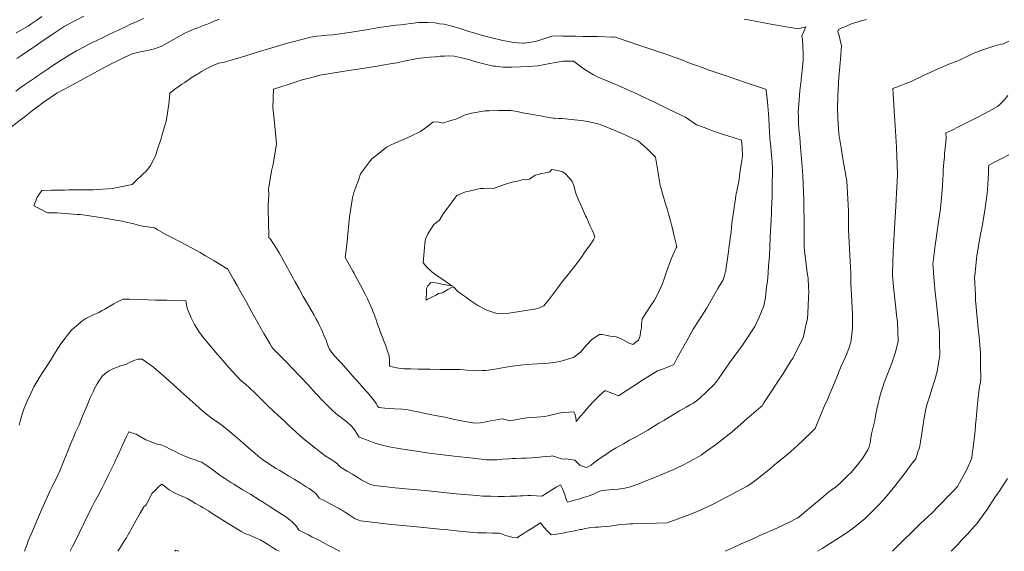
# Model space of a CAD drawing. Header units: inches. Extents: x 11351264 to 11356330, y 6702313 to 6706468.
# Tile 98 of 160: x 11355292 to 11355952, y 6702313 to 6702670. Entities that reach past the tile are written whole.
import ezdxf

# ---------------------------------------------------------------- set-up
doc = ezdxf.new("R2010")
doc.units = ezdxf.units.IN
doc.header["$MEASUREMENT"] = 0
doc.layers.add('Shumate_Contours_clip1', color=7, linetype='Continuous', lineweight=0)

msp = doc.modelspace()

# ---------------------------------------------------------------- linework, layer by layer
at = {"layer": 'Shumate_Contours_clip1'}
for points, elevation in [([(11355286.64, 6702597.9), (11355292.38, 6702602.31), (11355295.15, 6702604.43), (11355301.77, 6702609.72), (11355304.8, 6702612.08), (11355307.14, 6702613.86), (11355312.64, 6702617.6), (11355316.91, 6702620.48), (11355321.98, 6702623.19), (11355327.04, 6702625.88), (11355333.29, 6702629.26), (11355337.21, 6702631.38), (11355339.75, 6702632.74), (11355341.85, 6702633.87), (11355344.7, 6702635.4), (11355349.19, 6702637.81), (11355352.22, 6702639.45), (11355354.29, 6702640.57), (11355356.17, 6702641.52), (11355360.75, 6702643.73), (11355366.85, 6702646.67), (11355369.24, 6702647.28), (11355372.84, 6702648.22), (11355376.67, 6702648.79), (11355379.81, 6702649.48), (11355382.42, 6702650.23), (11355387.26, 6702652.04), (11355393.2, 6702655.44), (11355395.11, 6702656.56), (11355399.06, 6702658.62), (11355402.84, 6702660.63), (11355408.7, 6702663.31), (11355410.86, 6702664.17), (11355413.02, 6702664.97), (11355416.41, 6702666.23), (11355417.35, 6702666.61), (11355419.52, 6702667.51), (11355422.91, 6702668.92), (11355426.01, 6702670.03)], 1392), ([(11355289.39, 6702621.83), (11355293.89, 6702625.14), (11355302.54, 6702631), (11355304.37, 6702632.24), (11355311.15, 6702636.89), (11355313.67, 6702638.58), (11355319.9, 6702642.65), (11355325.28, 6702646.06), (11355327.52, 6702647.34), (11355330.21, 6702648.9), (11355335.24, 6702651.59), (11355337.77, 6702652.87), (11355339.99, 6702653.95), (11355344.73, 6702656.25), (11355348.04, 6702657.9), (11355351, 6702659.35), (11355355.57, 6702661.56), (11355357.74, 6702662.6), (11355360.5, 6702663.92), (11355362.87, 6702665.05), (11355366.34, 6702666.7), (11355370.25, 6702668.43), (11355373.13, 6702669.71), (11355375.26, 6702670.66)], 1390), ([(11355289.74, 6702661.04), (11355293.64, 6702663.13), (11355297.82, 6702665.39), (11355299.6, 6702666.69), (11355303.63, 6702669.52), (11355306.79, 6702671.86)], 1386), ([(11355290.1, 6702643.71), (11355292.86, 6702645.59), (11355297.01, 6702648.43), (11355300.15, 6702650.53), (11355303.98, 6702653.13), (11355308.51, 6702656.26), (11355311.57, 6702658.33), (11355315.15, 6702660.77), (11355319.29, 6702663.5), (11355321.81, 6702665.21), (11355327.69, 6702668.43), (11355329.85, 6702669.51), (11355335.02, 6702672.11)], 1388), ([(11355777.52, 6702670.13), (11355781.4, 6702669.34), (11355788.55, 6702668.16), (11355795.49, 6702666.74), (11355798.2, 6702666.33), (11355805.71, 6702664.99), (11355808.74, 6702664.51), (11355813.9, 6702663.57), (11355816.07, 6702664.2), (11355818.94, 6702665.02), (11355817.58, 6702661.88), (11355816.33, 6702659.01), (11355816.59, 6702656.39), (11355816.87, 6702651.84), (11355817.09, 6702647.26), (11355817.05, 6702642.46), (11355816.39, 6702635.97), (11355815.8, 6702629.28), (11355814.88, 6702621.97), (11355814.42, 6702615.99), (11355813.85, 6702607.64), (11355813.98, 6702604.75), (11355814.08, 6702600.06), (11355814.32, 6702596.55), (11355814.83, 6702590.89), (11355815.44, 6702584.02), (11355815.63, 6702581.74), (11355816.64, 6702568.45), (11355816.85, 6702565.37), (11355817.68, 6702548.96), (11355817.8, 6702530.13), (11355817.83, 6702517.4), (11355818.07, 6702514.78), (11355818.64, 6702509.22), (11355819.27, 6702503.96), (11355819.88, 6702500), (11355820.42, 6702496.44), (11355820.66, 6702490.48), (11355820.89, 6702487.18), (11355820.83, 6702483.66), (11355820.42, 6702477.69), (11355819.94, 6702469.24), (11355819.03, 6702464.96), (11355817.68, 6702458.48), (11355817.12, 6702456.39), (11355812.29, 6702446.78), (11355810.4, 6702443.01), (11355809.15, 6702441.16), (11355803.57, 6702432.04), (11355800.21, 6702427.06), (11355796.49, 6702421.49), (11355790.85, 6702412.72), (11355789.66, 6702410.84), (11355787.21, 6702408.69), (11355779.47, 6702402), (11355769.57, 6702393.37), (11355758.5, 6702384.57), (11355752.42, 6702380.37), (11355749.72, 6702378.32), (11355748.7, 6702377.7), (11355744.08, 6702375.03), (11355737.45, 6702371.42), (11355731.39, 6702368.59), (11355725.57, 6702366), (11355716.02, 6702362.16), (11355713.48, 6702361.16), (11355706.23, 6702358.33), (11355701.36, 6702356.37), (11355697.69, 6702355.52), (11355693.17, 6702354.9), (11355689.5, 6702354.63), (11355684.95, 6702354.25), (11355681.41, 6702353.81), (11355678.49, 6702352.51), (11355676.19, 6702351.31), (11355673.02, 6702350.24), (11355669.82, 6702349.29), (11355666.66, 6702348.3), (11355664.62, 6702347.67), (11355661.68, 6702346.85), (11355660.16, 6702346.39), (11355659.27, 6702346.18), (11355658.63, 6702347.59), (11355656.86, 6702352.41), (11355655.89, 6702355.19), (11355654.58, 6702357.83), (11355651.67, 6702356.21), (11355647.97, 6702353.92), (11355644.95, 6702352.08), (11355641.98, 6702350.26), (11355638.39, 6702350.43), (11355634.7, 6702350.57), (11355632.54, 6702350.54), (11355629.34, 6702350.49), (11355627.66, 6702350.39), (11355625.32, 6702350.3), (11355621.03, 6702350.19), (11355617, 6702350.03), (11355612.78, 6702350.06), (11355607.82, 6702350.1), (11355602.4, 6702350.18), (11355598.39, 6702350.54), (11355584.65, 6702351.76), (11355582.26, 6702352.02), (11355565.95, 6702353.68), (11355555.92, 6702354.76), (11355548.26, 6702355.44), (11355546.06, 6702355.68), (11355543.7, 6702355.88), (11355536.09, 6702356.71), (11355529.53, 6702357.31), (11355526.77, 6702358.21), (11355521.39, 6702360.99), (11355518.77, 6702362.64), (11355515.05, 6702364.94), (11355511.64, 6702366.91), (11355508.12, 6702368.97), (11355506.33, 6702370.02), (11355505.3, 6702371.56), (11355502.52, 6702373.61), (11355499.68, 6702375.47), (11355496.84, 6702377.34), (11355494.44, 6702379.07), (11355494.02, 6702379.39), (11355493.79, 6702379.56), (11355490.55, 6702382.14), (11355488.73, 6702383.6), (11355486.97, 6702384.98), (11355483.39, 6702387.78), (11355479.81, 6702390.83), (11355477.5, 6702392.91), (11355474.67, 6702395.53), (11355472.68, 6702397.45), (11355469.69, 6702400.23), (11355464.49, 6702405.14), (11355462.85, 6702406.64), (11355457.76, 6702411.53), (11355455.55, 6702413.67), (11355449.35, 6702419.67), (11355446.59, 6702422.38), (11355443.23, 6702425.53), (11355440.57, 6702427.65), (11355434.89, 6702433.59), (11355432.16, 6702436.45), (11355426.78, 6702442.65), (11355424.74, 6702444.98), (11355418.9, 6702452.13), (11355415.54, 6702456.12), (11355412.49, 6702460.03), (11355410.85, 6702462.97), (11355409.15, 6702465.28), (11355406.95, 6702469.85), (11355404.29, 6702476.26), (11355403.35, 6702481.31), (11355394.03, 6702481.33), (11355390.74, 6702481.6), (11355383.08, 6702481.7), (11355378.2, 6702481.97), (11355372.12, 6702482.08), (11355365.65, 6702482.32), (11355361.19, 6702482.42), (11355357.61, 6702480.53), (11355355.19, 6702479.19), (11355352.46, 6702477.6), (11355349.09, 6702475.65), (11355347.31, 6702474.64), (11355345.08, 6702473.39), (11355340.78, 6702471.6), (11355336.27, 6702469.42), (11355333.69, 6702467.5), (11355330.95, 6702465.18), (11355328.96, 6702463.54), (11355326.5, 6702461.36), (11355323.82, 6702457.87), (11355322.45, 6702456.18), (11355319.72, 6702452.34), (11355316.04, 6702446.77), (11355314.97, 6702445.03), (11355312.63, 6702441.21), (11355311.44, 6702439.17), (11355308.98, 6702435.45), (11355307.34, 6702433.04), (11355304.94, 6702429.21), (11355301.58, 6702423.64), (11355299.45, 6702419.01), (11355297.09, 6702413.91), (11355296.15, 6702411.86), (11355295.14, 6702409.15), (11355293.75, 6702405.09), (11355292.43, 6702400.43), (11355291.63, 6702397.87)], 1392), ([(11355859.59, 6702669.93), (11355859.01, 6702669.75), (11355856.67, 6702669.13), (11355854.08, 6702668.39), (11355851.48, 6702667.62), (11355848.9, 6702666.82), (11355845.7, 6702665.25), (11355843.01, 6702664.3), (11355840.79, 6702663.25), (11355840.46, 6702661.86), (11355841.29, 6702659.13), (11355842.03, 6702656.1), (11355842.73, 6702652.33), (11355842.09, 6702643.19), (11355841.83, 6702638.35), (11355841.03, 6702631.15), (11355840.89, 6702627.3), (11355840.51, 6702622.27), (11355840.43, 6702619.14), (11355840.28, 6702616.75), (11355840.22, 6702611.17), (11355840.32, 6702603.6), (11355841.08, 6702593.16), (11355842.53, 6702583.81), (11355843.74, 6702576.43), (11355846.36, 6702561.52), (11355847.42, 6702541.66), (11355847.62, 6702528.77), (11355848.24, 6702516.18), (11355848.91, 6702503.64), (11355848.99, 6702500), (11355849.19, 6702490.98), (11355849.2, 6702490.86), (11355849.21, 6702490.75), (11355849.27, 6702489.26), (11355849.67, 6702480.93), (11355850.23, 6702472.25), (11355850.32, 6702462.89), (11355849.27, 6702455.09), (11355849.03, 6702453.34), (11355848.85, 6702452.79), (11355847.75, 6702449.25), (11355846.12, 6702445.2), (11355844.32, 6702441.28), (11355842.56, 6702437.34), (11355841.62, 6702435.07), (11355840.75, 6702432.87), (11355839.61, 6702430.02), (11355837.47, 6702424.68), (11355836.23, 6702421.62), (11355834.87, 6702418.49), (11355833.4, 6702415.03), (11355831.32, 6702410.26), (11355829.27, 6702405.45), (11355827.24, 6702400.59), (11355825.43, 6702396.23), (11355825.14, 6702395.59), (11355821.24, 6702391.67), (11355819.47, 6702389.97), (11355817.18, 6702387.75), (11355813.1, 6702383.98), (11355809.01, 6702380.37), (11355806.84, 6702378.48), (11355802.58, 6702374.97), (11355797.79, 6702370.93), (11355795.2, 6702368.83), (11355791.29, 6702365.53), (11355788.52, 6702363.4), (11355785.68, 6702361.05), (11355781.32, 6702358.11), (11355779.58, 6702356.88), (11355768.71, 6702351.18), (11355765.71, 6702349.49), (11355756.29, 6702344.65), (11355752.23, 6702342.7), (11355744.54, 6702339.35), (11355739.37, 6702337.29), (11355732.66, 6702334.7), (11355726.07, 6702332.22), (11355718.95, 6702332.14), (11355708.7, 6702331.9), (11355702.99, 6702331.76), (11355700.9, 6702331.62), (11355698.82, 6702331.51), (11355694.56, 6702331.16), (11355690.44, 6702330.53), (11355686.24, 6702329.93), (11355682.06, 6702329.65), (11355679.95, 6702329.5), (11355677.88, 6702329.36), (11355673.69, 6702328.86), (11355671.16, 6702328.44), (11355668.53, 6702327.94), (11355667.66, 6702327.87), (11355663.8, 6702327.06), (11355661.37, 6702326.55), (11355658.96, 6702326.02), (11355656.17, 6702325.49), (11355651.89, 6702324.8), (11355648.18, 6702324.36), (11355645.92, 6702326.54), (11355643.27, 6702329.37), (11355641.17, 6702332.35), (11355638.56, 6702330.71), (11355635.47, 6702328.76), (11355632.24, 6702326.69), (11355629.51, 6702324.93), (11355627.29, 6702323.5), (11355625.38, 6702322.26), (11355622.68, 6702322.38), (11355617.69, 6702323.75), (11355615.57, 6702324.66), (11355613.32, 6702325.38), (11355609.04, 6702325.46), (11355604.75, 6702325.53), (11355601.47, 6702325.58), (11355599.01, 6702325.61), (11355596.45, 6702325.76), (11355586.52, 6702326.76), (11355577.3, 6702327.81), (11355573.73, 6702328.18), (11355558.3, 6702329.67), (11355548.71, 6702330.58), (11355539.3, 6702331.53), (11355522.58, 6702333.46), (11355520.43, 6702333.73), (11355516.91, 6702335.11), (11355513.65, 6702337.15), (11355510.43, 6702339.31), (11355507.76, 6702341.01), (11355506.94, 6702341.5), (11355506.14, 6702341.93), (11355504.86, 6702342.62), (11355500.11, 6702345.13), (11355496.48, 6702347.05), (11355492.84, 6702348.97), (11355492.17, 6702349.94), (11355490.36, 6702352.19), (11355487.73, 6702354.16), (11355486.01, 6702355.29), (11355484.09, 6702356.54), (11355480.78, 6702358.61), (11355475.96, 6702361.61), (11355472.4, 6702363.72), (11355468.11, 6702366.29), (11355466.34, 6702367.39), (11355463.97, 6702368.87), (11355461.51, 6702370.28), (11355459.79, 6702371.41), (11355457.9, 6702372.7), (11355455.79, 6702374.13), (11355453.98, 6702375.41), (11355451.76, 6702377.26), (11355449.71, 6702379.02), (11355445.5, 6702382.55), (11355443.08, 6702384.72), (11355439.65, 6702387.65), (11355436.45, 6702390.53), (11355433.79, 6702392.75), (11355429.83, 6702396.11), (11355427.85, 6702397.68), (11355426.05, 6702398.83), (11355420.4, 6702402.84), (11355415.12, 6702407.05), (11355410.02, 6702411.36), (11355400.08, 6702420.38), (11355394.91, 6702425.01), (11355390.19, 6702429.44), (11355381.64, 6702436.71), (11355374.05, 6702442.16), (11355371.37, 6702442.19), (11355368.57, 6702441.25), (11355365.73, 6702439.95), (11355363.56, 6702438.84), (11355359.9, 6702437.52), (11355356.3, 6702436.24), (11355354.4, 6702435.49), (11355351.52, 6702434.09), (11355349.28, 6702432.5), (11355347.07, 6702430.49), (11355347.12, 6702430.27), (11355345.47, 6702427.92), (11355343.88, 6702425.61), (11355342.22, 6702422.5), (11355341.19, 6702420.17), (11355339.37, 6702416.09), (11355336.56, 6702409.42), (11355334.21, 6702403.76), (11355331.83, 6702398.12), (11355329.56, 6702393.2), (11355328.47, 6702390.73), (11355326.93, 6702387.01), (11355325.22, 6702382.94), (11355324.21, 6702380.32), (11355322.04, 6702375.12), (11355318.92, 6702367.27), (11355316.39, 6702361.86), (11355313.66, 6702356.32), (11355312.55, 6702353.94), (11355307, 6702341.51), (11355306.06, 6702339.45), (11355300.53, 6702326.74), (11355299.65, 6702324.79), (11355297.84, 6702320.21), (11355296.8, 6702317.24), (11355295.35, 6702313.39), (11355295.28, 6702313.21)], 1390), ([(11355954.93, 6702655.45), (11355951.86, 6702653.69), (11355951.38, 6702653.58), (11355947.08, 6702652.69), (11355945.62, 6702652.28), (11355941.54, 6702650.9), (11355938.92, 6702649.99), (11355936.31, 6702649.11), (11355932.26, 6702647.42), (11355929.84, 6702646.31), (11355925.39, 6702644.3), (11355921.52, 6702642.47), (11355914.75, 6702639.86), (11355909.08, 6702637.44), (11355905.69, 6702636), (11355897.28, 6702632.04), (11355889, 6702628.06), (11355885.95, 6702626.89), (11355881.54, 6702625.21), (11355877.22, 6702623.56), (11355877.44, 6702619.94), (11355878.36, 6702604.81), (11355878.56, 6702602.12), (11355879.68, 6702584.3), (11355880.32, 6702566.11), (11355880.12, 6702560.96), (11355880.03, 6702557.71), (11355879.28, 6702544.67), (11355878.4, 6702529.65), (11355877.9, 6702522.14), (11355877.48, 6702513.88), (11355877.06, 6702500), (11355877.01, 6702498.24), (11355877.89, 6702488.33), (11355878.54, 6702482.28), (11355878.97, 6702478.47), (11355879.77, 6702471.49), (11355880.27, 6702467.07), (11355880.72, 6702454.23), (11355879.06, 6702446.72), (11355877.7, 6702442.82), (11355876.64, 6702439.47), (11355873.68, 6702431.94), (11355871.24, 6702425.8), (11355870.9, 6702424.69), (11355870.55, 6702423.52), (11355869.65, 6702420.83), (11355868.76, 6702417.89), (11355868.05, 6702415.12), (11355867.35, 6702412.36), (11355866.53, 6702408.5), (11355865.93, 6702405.39), (11355865.08, 6702400.9), (11355863, 6702391.97), (11355862.46, 6702389.05), (11355862.02, 6702386.06), (11355861.28, 6702383.28), (11355860.54, 6702381.18), (11355856.98, 6702375.56), (11355854.41, 6702372.31), (11355852.47, 6702369.84), (11355849.33, 6702366.1), (11355846.96, 6702363.85), (11355841.69, 6702358.6), (11355838.79, 6702356.27), (11355834.43, 6702353.07), (11355829.3, 6702348.73), (11355824.14, 6702344.42), (11355821.09, 6702341.87), (11355818.98, 6702340.11), (11355814.4, 6702336.29), (11355813.58, 6702335.73), (11355812.26, 6702334.96), (11355808.36, 6702332.99), (11355799.49, 6702328.8), (11355788.14, 6702323.85), (11355784.44, 6702322.13), (11355775.53, 6702318.27), (11355769.53, 6702315.38), (11355764.85, 6702313.21)], 1388), ([(11355954.38, 6702618.89), (11355951.88, 6702615.69), (11355949.23, 6702613.06), (11355947.37, 6702611.61), (11355945.73, 6702610.75), (11355938.79, 6702606.89), (11355933.78, 6702604.24), (11355930.16, 6702602.35), (11355923.91, 6702599.16), (11355921.31, 6702597.86), (11355916.98, 6702595.65), (11355912.69, 6702593.82), (11355912.89, 6702590.32), (11355912.46, 6702585.69), (11355911.98, 6702580.01), (11355911.77, 6702577.59), (11355911.47, 6702574.31), (11355911.06, 6702568.64), (11355910.92, 6702566.31), (11355910.76, 6702562.33), (11355910.41, 6702555.5), (11355909.08, 6702543.08), (11355907.37, 6702530.95), (11355905.65, 6702518.31), (11355904.21, 6702507.67), (11355904.1, 6702505.45), (11355904.27, 6702503.97), (11355904.58, 6702500), (11355905.43, 6702488.99), (11355907.03, 6702475.15), (11355907.67, 6702468.21), (11355908.41, 6702460.12), (11355908.54, 6702453.43), (11355908.63, 6702444.47), (11355908.56, 6702444.03), (11355908.51, 6702443.65), (11355907.22, 6702435.07), (11355905.77, 6702429.54), (11355904.83, 6702426.16), (11355903.68, 6702422.68), (11355901.96, 6702417.53), (11355900.35, 6702412.23), (11355899.33, 6702408.76), (11355898.11, 6702401.49), (11355896.59, 6702392.32), (11355895.7, 6702386.61), (11355895.01, 6702382.69), (11355894.25, 6702380.6), (11355892.65, 6702375.15), (11355890.2, 6702372.4), (11355884.77, 6702365.06), (11355881.72, 6702360.96), (11355878.61, 6702356.8), (11355872.22, 6702349.23), (11355868.34, 6702344.88), (11355865.66, 6702342.13), (11355860.75, 6702337.29), (11355858.88, 6702335.41), (11355858.37, 6702334.97), (11355857.6, 6702334.29), (11355851.86, 6702329.58), (11355848.17, 6702326.89), (11355844.7, 6702324.5), (11355837.24, 6702319.78), (11355829.77, 6702315.09), (11355826.67, 6702313.21)], 1386), ([(11355954.99, 6702579.09), (11355950.65, 6702576.97), (11355946.3, 6702574.72), (11355941.48, 6702572.28), (11355941.4, 6702570.23), (11355941.31, 6702566.85), (11355941.16, 6702563.64), (11355940.89, 6702558.7), (11355940.44, 6702553.31), (11355939.17, 6702543.31), (11355938.68, 6702540.51), (11355936.57, 6702528.61), (11355936.08, 6702526.09), (11355933.95, 6702513.89), (11355933.58, 6702511.64), (11355932.34, 6702500.3), (11355932.32, 6702500), (11355932.06, 6702496.85), (11355932.55, 6702485.26), (11355932.63, 6702481.57), (11355933.06, 6702476.86), (11355933.49, 6702471.81), (11355933.91, 6702467.76), (11355934.26, 6702464.73), (11355935.11, 6702457.05), (11355935.95, 6702446.03), (11355935.95, 6702440.62), (11355936.1, 6702434.87), (11355936.14, 6702431.64), (11355936.19, 6702428.66), (11355935.91, 6702426.67), (11355935.43, 6702423.73), (11355934.87, 6702419.93), (11355934.19, 6702414.42), (11355933.75, 6702409.91), (11355933.5, 6702407.32), (11355933.17, 6702401.95), (11355932.73, 6702398.08), (11355932.4, 6702394.15), (11355931.47, 6702386.39), (11355930.92, 6702381.26), (11355930.52, 6702378.63), (11355930.19, 6702375.58), (11355926.79, 6702368.03), (11355923.27, 6702361.69), (11355920.68, 6702356.63), (11355918.65, 6702354.54), (11355914.36, 6702350.13), (11355909.81, 6702345.47), (11355908.04, 6702343.64), (11355903.59, 6702339.1), (11355900.9, 6702336.64), (11355895.76, 6702331.97), (11355891.41, 6702327.45), (11355889.27, 6702325.4), (11355884.93, 6702321.12), (11355882.25, 6702318.42), (11355877.09, 6702313.21)], 1384), ([(11355506.69, 6702313.21), (11355506.33, 6702313.37), (11355503.93, 6702314.55), (11355501.81, 6702315.75), (11355498.63, 6702317.39), (11355495.44, 6702319.04), (11355491.73, 6702321.14), (11355487.84, 6702323.02), (11355485.57, 6702324.32), (11355483.2, 6702325.49), (11355479.24, 6702327.43), (11355477.71, 6702329.53), (11355476.41, 6702331.19), (11355474.97, 6702332.82), (11355471.01, 6702335.81), (11355467.97, 6702337.88), (11355463.06, 6702341.05), (11355459.25, 6702343.52), (11355455.15, 6702346.08), (11355452.54, 6702347.85), (11355446.88, 6702351.32), (11355441.21, 6702354.77), (11355435.54, 6702358.26), (11355433.67, 6702359.47), (11355429.6, 6702362.09), (11355429.14, 6702362.37), (11355425.24, 6702365.04), (11355421.42, 6702367.77), (11355417.61, 6702370.49), (11355414.34, 6702372.78), (11355414.08, 6702372.92), (11355412.42, 6702373.52), (11355409.63, 6702374.52), (11355406.76, 6702375.51), (11355402.76, 6702376.95), (11355398.65, 6702378.78), (11355396.65, 6702379.87), (11355393.75, 6702381.34), (11355389.1, 6702383.79), (11355386.73, 6702384.52), (11355384.25, 6702385.12), (11355381.01, 6702386.29), (11355379.75, 6702386.85), (11355376.7, 6702388.04), (11355372.85, 6702390.22), (11355370.1, 6702391.69), (11355367.93, 6702392.56), (11355365.83, 6702393.14), (11355365.43, 6702393.28), (11355365.22, 6702393.27), (11355364.95, 6702392.86), (11355364.65, 6702392.35), (11355363.61, 6702390.11), (11355362.52, 6702387.75), (11355360.82, 6702384.01), (11355359.54, 6702381.22), (11355358.73, 6702379.45), (11355357.42, 6702376.68), (11355356.28, 6702374.26), (11355355.51, 6702372.61), (11355354.64, 6702370.74), (11355353.45, 6702368.19), (11355351.42, 6702364.01), (11355349.34, 6702359.85), (11355347.24, 6702355.71), (11355344.58, 6702350.74), (11355341.95, 6702345.9), (11355340, 6702341.97), (11355335.2, 6702332.33), (11355328.52, 6702318.57), (11355327.55, 6702316.53), (11355325.95, 6702313.21)], 1388), ([(11355465.9, 6702313.21), (11355465.88, 6702313.23), (11355464.01, 6702314.31), (11355462.19, 6702315.36), (11355458.74, 6702317.61), (11355455.26, 6702319.73), (11355454.29, 6702320.26), (11355453.2, 6702320.87), (11355451.13, 6702321.86), (11355448.14, 6702323.26), (11355446.25, 6702323.98), (11355443.44, 6702324.98), (11355440.88, 6702326.38), (11355433.98, 6702330.54), (11355427.16, 6702334.77), (11355420.44, 6702339.09), (11355418.54, 6702340.33), (11355414.94, 6702342.42), (11355413.17, 6702343.4), (11355409.91, 6702345.33), (11355408.15, 6702346.37), (11355404.76, 6702348.33), (11355402.97, 6702349.39), (11355397.5, 6702351.52), (11355395.7, 6702352.5), (11355392.32, 6702354.44), (11355389.94, 6702356.13), (11355387.34, 6702358.21), (11355384.89, 6702356.33), (11355383.13, 6702354.29), (11355380.88, 6702352.14), (11355379.55, 6702349.79), (11355378.3, 6702347.19), (11355376.92, 6702344.49), (11355375.31, 6702343.13), (11355372.7, 6702338.7), (11355370.14, 6702334.13), (11355367.58, 6702329.54), (11355365.13, 6702325.2), (11355365, 6702324.93), (11355363.54, 6702322.37), (11355362.36, 6702320.45), (11355359.61, 6702315.96), (11355357.92, 6702313.21)], 1386), ([(11355954.08, 6702362.02), (11355948.61, 6702353.41), (11355947.2, 6702351.46), (11355945.65, 6702349.41), (11355940.38, 6702341.29), (11355935.44, 6702334.6), (11355933.43, 6702331.54), (11355931.75, 6702329.77), (11355927.24, 6702324.79), (11355923.3, 6702320.61), (11355920.78, 6702317.86), (11355916.36, 6702313.21)], 1382), ([(11355398.68, 6702313.21), (11355396.74, 6702314.02), (11355395.94, 6702313.21)], 1384)]:
    msp.add_lwpolyline(points, dxfattribs=dict(at, elevation=elevation))
for points, elevation in [([(11355432.9, 6702500), (11355431.46, 6702502.48), (11355422.5, 6702508.03), (11355416.56, 6702511.48), (11355413, 6702513.56), (11355407.15, 6702516.73), (11355403.4, 6702518.71), (11355394.82, 6702523.27), (11355390.03, 6702525.78), (11355384.19, 6702528.99), (11355382.34, 6702530.11), (11355373.2, 6702531.59), (11355367.58, 6702533.07), (11355363.39, 6702533.97), (11355360.66, 6702534.6), (11355348.88, 6702536.75), (11355346.14, 6702537.06), (11355332.84, 6702539.04), (11355330.51, 6702539), (11355317.22, 6702540.32), (11355310.64, 6702540.32), (11355305.98, 6702542.62), (11355301.56, 6702544.82), (11355303.68, 6702550.78), (11355306.83, 6702555.17), (11355313.38, 6702555.44), (11355322.09, 6702555.34), (11355324.95, 6702555.55), (11355333.95, 6702555.68), (11355341.21, 6702555.71), (11355354.13, 6702556.49), (11355364.07, 6702558.6), (11355367.54, 6702559.14), (11355369.74, 6702561.37), (11355374.36, 6702565.91), (11355377.23, 6702568.51), (11355379.65, 6702572.03), (11355383.2, 6702578.86), (11355384.24, 6702582.21), (11355386.87, 6702590.11), (11355387.55, 6702592.76), (11355390.29, 6702601.66), (11355390.68, 6702604.25), (11355392.18, 6702614.93), (11355392.63, 6702620.54), (11355395.88, 6702622.94), (11355400.78, 6702626.41), (11355402.64, 6702627.65), (11355407.08, 6702630.71), (11355411.78, 6702633.74), (11355413.9, 6702634.9), (11355418.4, 6702637.5), (11355421.54, 6702638.95), (11355425.48, 6702640.61), (11355429.23, 6702641.35), (11355432.33, 6702642.13), (11355440.61, 6702644.63), (11355447.83, 6702646.83), (11355451.18, 6702647.87), (11355460.27, 6702650.65), (11355471.56, 6702653.95), (11355483.83, 6702657.21), (11355485.36, 6702657.6), (11355485.85, 6702657.73), (11355487.18, 6702657.95), (11355491.11, 6702658.67), (11355494.02, 6702659.01), (11355498.04, 6702659.37), (11355502.06, 6702659.7), (11355514.34, 6702661.35), (11355524.24, 6702662.98), (11355534.1, 6702664.66), (11355536.39, 6702664.98), (11355544.21, 6702666.02), (11355547.46, 6702666.35), (11355550.9, 6702666.74), (11355554.21, 6702667.2), (11355559.4, 6702667.81), (11355565.29, 6702667.95), (11355570.2, 6702667.69), (11355573.45, 6702667.05), (11355576.57, 6702666.74), (11355586.65, 6702664.16), (11355593.1, 6702661.93), (11355596.46, 6702660.89), (11355601.23, 6702659.47), (11355608.57, 6702657.63), (11355615.92, 6702655.78), (11355619.56, 6702655.16), (11355623.01, 6702654.54), (11355629.19, 6702653.94), (11355629.75, 6702653.94), (11355630.26, 6702653.97), (11355634.91, 6702654.66), (11355637.61, 6702655.04), (11355639.88, 6702655.73), (11355644.59, 6702657.44), (11355649.39, 6702658.92), (11355656.04, 6702658.8), (11355659.39, 6702658.76), (11355664.7, 6702658.65), (11355669.39, 6702658.59), (11355672.38, 6702658.52), (11355679.4, 6702658.4), (11355688.89, 6702658.13), (11355689.73, 6702658.13), (11355690.78, 6702658.25), (11355701.82, 6702654.4), (11355706.26, 6702652.88), (11355714.36, 6702650.2), (11355725.7, 6702646.37), (11355737, 6702642.28), (11355739.77, 6702641.1), (11355750.03, 6702637.37), (11355752.87, 6702636.29), (11355764.14, 6702632.48), (11355778.53, 6702627.67), (11355783.26, 6702626.04), (11355791.91, 6702623.06), (11355792.26, 6702622.98), (11355792.26, 6702622.78), (11355792.24, 6702622.44), (11355793.19, 6702614.65), (11355793.84, 6702606.55), (11355794.03, 6702603.91), (11355794.36, 6702598.41), (11355794.57, 6702594.72), (11355794.91, 6702590.27), (11355795.05, 6702588), (11355795.37, 6702584.7), (11355795.69, 6702581.16), (11355795.99, 6702579.17), (11355796.47, 6702574.44), (11355796.65, 6702570.45), (11355796.65, 6702567.18), (11355796.45, 6702559.59), (11355796.29, 6702554.59), (11355796.31, 6702552.04), (11355796.18, 6702546.09), (11355796.07, 6702545.12), (11355796.03, 6702544.58), (11355795.99, 6702543.96), (11355795.89, 6702540.23), (11355795.45, 6702531.14), (11355795.31, 6702528.38), (11355794.81, 6702517.99), (11355794.57, 6702511.15), (11355793.98, 6702504.61), (11355793.68, 6702500), (11355793.32, 6702494.27), (11355792.63, 6702490.7), (11355791.86, 6702483.41), (11355790.75, 6702477.77), (11355787.56, 6702470.27), (11355784.65, 6702463.89), (11355778.21, 6702454.2), (11355776.45, 6702451.39), (11355767.87, 6702439.56), (11355760.37, 6702428.89), (11355757.82, 6702425.23), (11355752.15, 6702419.85), (11355748.28, 6702416.37), (11355746.64, 6702414.91), (11355743.16, 6702412.46), (11355741.34, 6702411.35), (11355738.8, 6702409.87), (11355734.37, 6702407.41), (11355727.38, 6702403.19), (11355723.67, 6702400.91), (11355720.46, 6702399.08), (11355712.93, 6702394.47), (11355703.79, 6702389.26), (11355700.79, 6702387.68), (11355696.64, 6702385.34), (11355691.83, 6702382.63), (11355689.13, 6702381.02), (11355687.37, 6702379.87), (11355684.61, 6702377.9), (11355682.5, 6702376.52), (11355679.56, 6702374.51), (11355676.85, 6702372.47), (11355675.15, 6702371.03), (11355671.99, 6702369.47), (11355670.96, 6702369.55), (11355667.61, 6702370.8), (11355665.98, 6702372.63), (11355664.02, 6702374.3), (11355660.93, 6702374.73), (11355658.08, 6702375.23), (11355656.05, 6702375.11), (11355652.43, 6702376.11), (11355648.99, 6702377.17), (11355647.99, 6702377.07), (11355645.14, 6702376.84), (11355642.4, 6702376.59), (11355640.36, 6702376.41), (11355637.48, 6702376.17), (11355635.38, 6702376), (11355631.45, 6702375.79), (11355628.32, 6702375.66), (11355624.51, 6702375.51), (11355622.29, 6702375.39), (11355620.2, 6702375.28), (11355615.73, 6702374.93), (11355612.09, 6702374.64), (11355608.5, 6702374.55), (11355604.94, 6702374.64), (11355599.64, 6702375.26), (11355595.96, 6702375.59), (11355583.14, 6702377.02), (11355577.56, 6702377.65), (11355566.25, 6702379.15), (11355559.66, 6702380.05), (11355548.91, 6702381.7), (11355542.24, 6702382.77), (11355538.5, 6702383.59), (11355536, 6702384.17), (11355532.6, 6702385), (11355528.97, 6702386.1), (11355524.39, 6702387.89), (11355519.52, 6702389.8), (11355519.06, 6702390.48), (11355518.43, 6702391.61), (11355516.55, 6702394.58), (11355514.73, 6702396.9), (11355511.32, 6702399.98), (11355507.78, 6702402.74), (11355504.24, 6702405.48), (11355501.31, 6702408.04), (11355500.83, 6702408.46), (11355500.39, 6702408.9), (11355495.72, 6702413.61), (11355490.52, 6702419.14), (11355485.32, 6702424.8), (11355480.13, 6702430.37), (11355478.07, 6702432.5), (11355476.64, 6702433.99), (11355473.85, 6702436.96), (11355471.96, 6702438.93), (11355469.54, 6702441.39), (11355467.07, 6702443.82), (11355465.28, 6702445.67), (11355462.9, 6702448.2), (11355461.12, 6702450.22), (11355459.67, 6702452.49), (11355458.38, 6702454.77), (11355457.08, 6702457.05), (11355455.75, 6702459.33), (11355453.74, 6702462.93), (11355451.71, 6702466.53), (11355449.68, 6702470.12), (11355447.65, 6702473.71), (11355443.81, 6702480.82), (11355439.69, 6702488.19), (11355437.78, 6702491.39), (11355435.61, 6702495.36)], 1394), ([(11355473.31, 6702500), (11355472.49, 6702501.5), (11355471.5, 6702503.36), (11355468.47, 6702508.95), (11355465.97, 6702513.37), (11355464.22, 6702516.26), (11355460.06, 6702522.63), (11355459.74, 6702523.1), (11355459.61, 6702523.3), (11355458.85, 6702523.75), (11355458.99, 6702524.49), (11355458.75, 6702534.3), (11355458.49, 6702542.31), (11355458.54, 6702545.38), (11355458.97, 6702552.19), (11355458.9, 6702556.63), (11355459.28, 6702558.79), (11355460.72, 6702568.34), (11355461.85, 6702572.93), (11355464.12, 6702586.47), (11355463.08, 6702598.33), (11355462.42, 6702604.76), (11355461.67, 6702610.76), (11355462.23, 6702623.23), (11355471.4, 6702626.11), (11355481.47, 6702629.32), (11355487.94, 6702631.06), (11355493.23, 6702632.5), (11355497.53, 6702633.28), (11355500.18, 6702633.73), (11355509.68, 6702635.22), (11355517.19, 6702636.41), (11355521.81, 6702637.13), (11355531.71, 6702638.68), (11355533.76, 6702639.04), (11355541.59, 6702640.34), (11355544.88, 6702640.87), (11355548.88, 6702641.71), (11355551.69, 6702642.29), (11355555.35, 6702643.07), (11355558.5, 6702643.69), (11355560.71, 6702644), (11355564.77, 6702644.49), (11355567.11, 6702644.56), (11355570.74, 6702644.83), (11355573.95, 6702645.19), (11355576.74, 6702645.29), (11355579.65, 6702645.59), (11355583.24, 6702645.19), (11355587.23, 6702644.45), (11355593.01, 6702642.99), (11355597.87, 6702641.54), (11355600.49, 6702640.82), (11355605.02, 6702639.62), (11355609.59, 6702638.64), (11355610.3, 6702638.48), (11355610.85, 6702638.52), (11355616.03, 6702638.01), (11355619.77, 6702637.86), (11355621.86, 6702637.88), (11355627.61, 6702638.05), (11355633.36, 6702638.27), (11355639.24, 6702638.9), (11355643.97, 6702639.71), (11355647.39, 6702640.38), (11355652.5, 6702641.25), (11355656, 6702642.03), (11355663.23, 6702641.92), (11355669.57, 6702637.14), (11355674.49, 6702634.05), (11355676.7, 6702632.83), (11355679.67, 6702631.23), (11355686.27, 6702628.63), (11355691.61, 6702626.32), (11355696.73, 6702624.15), (11355706.16, 6702619.76), (11355708, 6702618.89), (11355717.53, 6702614.48), (11355727.37, 6702609.62), (11355738.38, 6702604.42), (11355745.76, 6702599.33), (11355750.83, 6702597.55), (11355754.72, 6702595.97), (11355757.16, 6702595.02), (11355762.3, 6702593.31), (11355767.41, 6702591.6), (11355770.27, 6702590.71), (11355775.88, 6702588.87), (11355776.29, 6702584.25), (11355776.38, 6702578.09), (11355776.08, 6702575.39), (11355775.35, 6702571.03), (11355775.02, 6702568.61), (11355774.46, 6702564.8), (11355774.17, 6702562.52), (11355773.68, 6702559.28), (11355772.74, 6702554.84), (11355772.1, 6702552), (11355771.71, 6702549.61), (11355771.27, 6702546.62), (11355770.43, 6702540.97), (11355769.97, 6702537.6), (11355769.67, 6702535.32), (11355769.1, 6702530.56), (11355768.78, 6702527.01), (11355768.33, 6702523.66), (11355768.02, 6702520.75), (11355767.36, 6702516.48), (11355767.1, 6702514.38), (11355766.13, 6702507.98), (11355765.3, 6702501.96), (11355765.21, 6702501.13), (11355764.91, 6702500), (11355764.43, 6702498.21), (11355763.27, 6702494.77), (11355761.74, 6702492.3), (11355759.97, 6702489.46), (11355752.45, 6702476.01), (11355747.3, 6702468.09), (11355743.41, 6702462.12), (11355739.09, 6702454.4), (11355734.53, 6702446.2), (11355732.71, 6702442.88), (11355731.63, 6702440.84), (11355730.49, 6702438.57), (11355727.52, 6702437.27), (11355725.44, 6702436.44), (11355723.48, 6702435.62), (11355720.91, 6702434.63), (11355719.49, 6702434.26), (11355714.82, 6702431.28), (11355710.15, 6702428.34), (11355703, 6702423.77), (11355698.49, 6702420.83), (11355693.37, 6702417.49), (11355689.98, 6702418.8), (11355685.94, 6702420.38), (11355684.37, 6702421.06), (11355682.68, 6702419.61), (11355680.44, 6702417.39), (11355678.27, 6702415.29), (11355676.45, 6702413.44), (11355674.16, 6702411.08), (11355671.9, 6702408.5), (11355670.29, 6702406.65), (11355667.91, 6702403.86), (11355664.96, 6702400.34), (11355664.7, 6702403.06), (11355664.13, 6702405.41), (11355663.43, 6702406.84), (11355660.26, 6702406.6), (11355655.54, 6702406.28), (11355650.75, 6702405.13), (11355645.96, 6702404.02), (11355643.97, 6702403.73), (11355638.59, 6702403.25), (11355633.9, 6702403.03), (11355628.88, 6702402.27), (11355624.35, 6702401.33), (11355620.36, 6702400.83), (11355617.64, 6702401.52), (11355615.33, 6702402.11), (11355610.44, 6702401.27), (11355607.62, 6702400.66), (11355605.51, 6702400.27), (11355600.94, 6702399.39), (11355597.12, 6702399.19), (11355590.41, 6702400.34), (11355582.56, 6702401.91), (11355576.99, 6702403.1), (11355573.16, 6702403.81), (11355570.41, 6702404.32), (11355566.09, 6702405.19), (11355563.81, 6702405.66), (11355559.97, 6702406.54), (11355555.32, 6702407.51), (11355552.5, 6702408), (11355548.53, 6702408.61), (11355543.53, 6702408.67), (11355539.65, 6702409.03), (11355536.67, 6702409.25), (11355532.72, 6702409.58), (11355532.16, 6702410.4), (11355530.95, 6702412.27), (11355529.09, 6702414.88), (11355527.48, 6702417.03), (11355524.97, 6702419.93), (11355522.51, 6702422.72), (11355518.12, 6702427.59), (11355516.7, 6702429.18), (11355512.49, 6702433.93), (11355509.1, 6702437.75), (11355507.63, 6702439.36), (11355505.97, 6702441.21), (11355503.07, 6702444.43), (11355501.2, 6702446.61), (11355499.7, 6702448.63), (11355498.42, 6702451.92), (11355497.42, 6702454.79), (11355495.71, 6702458.55), (11355494.89, 6702460.5), (11355494.07, 6702462.35), (11355492.98, 6702464.75), (11355492.01, 6702466.57), (11355490.49, 6702469.4), (11355489.31, 6702471.53), (11355487.82, 6702474.21), (11355485.65, 6702478.04), (11355482.15, 6702484.09), (11355479.3, 6702489.25), (11355476.55, 6702494.07), (11355475.45, 6702496.06)], 1396), ([(11355515.92, 6702500), (11355515.32, 6702501.05), (11355512.84, 6702505.67), (11355510.23, 6702510.32), (11355511.26, 6702518.84), (11355511.85, 6702523.62), (11355512.84, 6702535.41), (11355513.09, 6702537.65), (11355515.17, 6702550.21), (11355516.06, 6702553.78), (11355519.33, 6702562.84), (11355520.55, 6702566.35), (11355526.58, 6702574.49), (11355528.15, 6702576.53), (11355530.64, 6702578.41), (11355537.99, 6702584.22), (11355541.44, 6702586.1), (11355549.31, 6702589.45), (11355554.23, 6702591.54), (11355560.59, 6702594.73), (11355564.72, 6702597.67), (11355568.94, 6702601.05), (11355572.31, 6702601.35), (11355575.5, 6702600.47), (11355580.93, 6702602.23), (11355584.47, 6702603.11), (11355588.03, 6702604.71), (11355590.63, 6702605.85), (11355594.77, 6702607.06), (11355603.97, 6702608.57), (11355606.75, 6702608.59), (11355613.06, 6702608.92), (11355621.33, 6702608.85), (11355625.37, 6702608.1), (11355628.09, 6702607.51), (11355630.31, 6702607.04), (11355634.58, 6702606.37), (11355638.12, 6702605.76), (11355641.01, 6702605.28), (11355644.16, 6702604.7), (11355648.18, 6702604.02), (11355649.67, 6702603.78), (11355650.38, 6702603.69), (11355653.44, 6702603.57), (11355654.94, 6702603.47), (11355655.29, 6702603.43), (11355655.66, 6702603.41), (11355659.57, 6702603.11), (11355661.98, 6702602.87), (11355663.99, 6702602.7), (11355668.4, 6702602.21), (11355672.81, 6702601.38), (11355677.42, 6702600.32), (11355680.52, 6702599.75), (11355684.35, 6702598.23), (11355688.2, 6702596.61), (11355695.78, 6702593.5), (11355703.51, 6702589.82), (11355706.49, 6702588.41), (11355712.55, 6702583.19), (11355718.2, 6702577.62), (11355719.66, 6702568.09), (11355720.8, 6702561.25), (11355721.34, 6702558.51), (11355722.12, 6702555.77), (11355722.7, 6702553.85), (11355723.51, 6702550.97), (11355724.63, 6702546.87), (11355726.11, 6702542.24), (11355726.96, 6702539.59), (11355728.33, 6702534.83), (11355728.98, 6702532.16), (11355729.56, 6702529.79), (11355730.64, 6702524.65), (11355732.44, 6702517.44), (11355732.14, 6702516.8), (11355731.37, 6702515.48), (11355729.17, 6702510.21), (11355728.29, 6702508.03), (11355726.51, 6702503.06), (11355725.43, 6702500.1), (11355725.4, 6702500), (11355723.96, 6702495.94), (11355722.56, 6702492.22), (11355721.15, 6702488.75), (11355718.58, 6702483.6), (11355717.43, 6702481.55), (11355714.94, 6702477.98), (11355712.04, 6702473.56), (11355709.15, 6702469.13), (11355708.69, 6702465.53), (11355708.72, 6702463.02), (11355708.18, 6702460.32), (11355707.84, 6702457.64), (11355706.78, 6702454.87), (11355703.09, 6702452.01), (11355700.53, 6702452.8), (11355697.57, 6702454.44), (11355694.61, 6702455.96), (11355691.74, 6702456.98), (11355687.89, 6702457.44), (11355684.68, 6702458.28), (11355682.58, 6702458.53), (11355680.7, 6702458.53), (11355675.57, 6702455.32), (11355671.48, 6702451.09), (11355667.98, 6702446.85), (11355663.38, 6702443.38), (11355663.28, 6702443.29), (11355663.21, 6702443.26), (11355654.15, 6702440.57), (11355651.49, 6702439.97), (11355646.22, 6702439.4), (11355638.83, 6702438.89), (11355631.49, 6702438.44), (11355627.76, 6702438.02), (11355623.9, 6702437.58), (11355620.71, 6702437.23), (11355618.14, 6702436.69), (11355615.45, 6702436.19), (11355611.94, 6702435.53), (11355607.53, 6702434.93), (11355604.43, 6702434.59), (11355601.93, 6702434.44), (11355598.82, 6702434.22), (11355596.14, 6702434.4), (11355591.76, 6702434.73), (11355587.29, 6702435.09), (11355583.11, 6702435.16), (11355580.6, 6702435.23), (11355576.69, 6702435.18), (11355573.75, 6702435.2), (11355567.02, 6702435.31), (11355560.41, 6702435.42), (11355560.35, 6702435.43), (11355560.23, 6702435.43), (11355559.08, 6702435.44), (11355554.28, 6702435.53), (11355549.59, 6702435.62), (11355544.52, 6702436.19), (11355539.88, 6702437.5), (11355539.98, 6702441.23), (11355539.67, 6702444.18), (11355539.66, 6702444.22), (11355538.64, 6702447.54), (11355537.36, 6702451.12), (11355535.91, 6702454.81), (11355534.44, 6702458.52), (11355534.25, 6702459.02), (11355534.13, 6702459.39), (11355533.12, 6702462.11), (11355531.91, 6702465.63), (11355530.73, 6702469.13), (11355529.47, 6702472.7), (11355528.81, 6702474.3), (11355528.54, 6702475.25), (11355525.12, 6702482.61), (11355523.62, 6702485.77), (11355520.42, 6702491.78), (11355518.29, 6702495.8)], 1398), ([(11355569.14, 6702500), (11355568.37, 6702500.65), (11355565.07, 6702503.64), (11355562.4, 6702506.75), (11355563.07, 6702514.21), (11355563.67, 6702519.7), (11355563.94, 6702522.56), (11355565.66, 6702526.25), (11355569.63, 6702532.5), (11355573.31, 6702535.31), (11355575.78, 6702539.47), (11355579.41, 6702544.29), (11355583.58, 6702550), (11355585.13, 6702551.9), (11355590.73, 6702554.24), (11355593.27, 6702554.84), (11355596.86, 6702555.61), (11355600.85, 6702556.5), (11355603.18, 6702556.45), (11355606.1, 6702556.74), (11355609.71, 6702556.53), (11355612.66, 6702557.65), (11355616.91, 6702559.31), (11355622.06, 6702560.74), (11355626.51, 6702561.67), (11355629.63, 6702562.55), (11355633.79, 6702562.8), (11355637.43, 6702565.48), (11355639.47, 6702566.01), (11355641.56, 6702566.53), (11355644.49, 6702567.12), (11355646.8, 6702567.51), (11355647.41, 6702567.65), (11355648.19, 6702568.83), (11355648.79, 6702569.28), (11355652.8, 6702568.65), (11355656.04, 6702567.61), (11355657.14, 6702566.9), (11355657.69, 6702566.61), (11355660.61, 6702563.44), (11355662.42, 6702561.33), (11355663.48, 6702558.59), (11355664.13, 6702555.67), (11355664.96, 6702552.68), (11355666.68, 6702548.87), (11355668.05, 6702545.65), (11355669.87, 6702541.38), (11355671.36, 6702538.14), (11355671.6, 6702537.61), (11355671.72, 6702537.35), (11355671.79, 6702537.22), (11355671.89, 6702537), (11355672.07, 6702536.61), (11355673.31, 6702533.92), (11355674.45, 6702531.36), (11355675.87, 6702528.1), (11355677.06, 6702525.4), (11355677.11, 6702525.29), (11355677.12, 6702525.27), (11355677.62, 6702523.81), (11355676.63, 6702522.01), (11355675.38, 6702520.09), (11355673.91, 6702518.1), (11355672.18, 6702515.76), (11355670.17, 6702512.92), (11355669, 6702511.24), (11355666.14, 6702507.23), (11355663.97, 6702504.34), (11355660.92, 6702500.6), (11355660.44, 6702500), (11355659.45, 6702498.74), (11355655.62, 6702493.96), (11355652.6, 6702489.77), (11355649.92, 6702486.03), (11355646.49, 6702481.56), (11355644.1, 6702478.74), (11355643.54, 6702478.09), (11355643.31, 6702477.93), (11355640.34, 6702476.47), (11355637.92, 6702475.74), (11355636.1, 6702475.48), (11355634.23, 6702475.23), (11355631.19, 6702474.82), (11355626.93, 6702474.14), (11355622.68, 6702473.4), (11355618.43, 6702472.63), (11355615.83, 6702472.45), (11355611.84, 6702472.65), (11355605.16, 6702474.95), (11355599.16, 6702478.17), (11355594.44, 6702481.24), (11355590.77, 6702483.78), (11355588.75, 6702485.12), (11355585.59, 6702487.51), (11355582.69, 6702490.49), (11355582.38, 6702490.59), (11355578.96, 6702488.9), (11355577.32, 6702487.67), (11355575.52, 6702486.58), (11355572.73, 6702486.07), (11355570.89, 6702485.1), (11355569.08, 6702484.07), (11355566.49, 6702482.68), (11355565.2, 6702482.03), (11355564.48, 6702481.64), (11355564.58, 6702482.98), (11355564.78, 6702486.05), (11355564.72, 6702489.47), (11355565.63, 6702491.28), (11355567.51, 6702493.43), (11355570.82, 6702493.25), (11355573.1, 6702492.74), (11355574.91, 6702492.47), (11355578.82, 6702491.73), (11355582.04, 6702491.16), (11355580.35, 6702492.25), (11355577.81, 6702493.92), (11355574.29, 6702496.38), (11355571.85, 6702498), (11355570.06, 6702499.23)], 1400)]:
    msp.add_lwpolyline(points, close=True, dxfattribs=dict(at, elevation=elevation))

doc.saveas('drawing.dxf')
